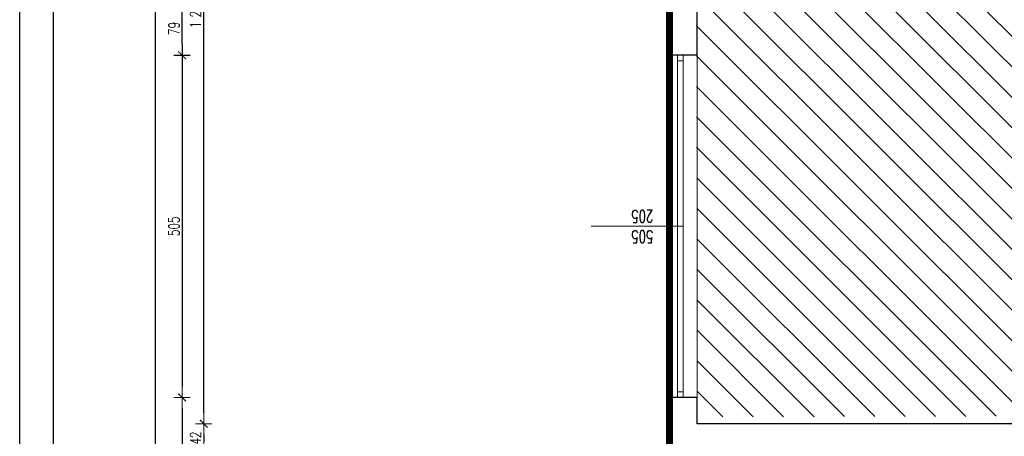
# Model space of a CAD drawing. Header units: millimetres. Extents: x -2948 to 78628, y 64669 to 215420.
# Tile 192 of 256: x 54494 to 55946, y 141108 to 141723. Entities that reach past the tile are written whole.
import ezdxf

# ---------------------------------------------------------------- set-up
doc = ezdxf.new("R2010")
doc.units = ezdxf.units.MM
doc.linetypes.add('B0301', pattern=[25, 12.5, -6.25, 0, -6.25])
doc.linetypes.add('HIDDEN', pattern=[9.525, 6.35, -3.175])
for name, color, linetype, lineweight in [('1_OPIS_OKNA', 60, 'Continuous', 13), ('NOWE SCIANY', 3, 'Continuous', 13), ('OPIS', 2, 'Continuous', 13), ('POMOC', 1, 'Continuous', 13), ('STOLARKA', 3, 'Continuous', 13), ('WYMIAR', 5, 'Continuous', 13), ('ŚCIANY', 7, 'Continuous', 30)]:
    doc.layers.add(name, color=color, linetype=linetype, lineweight=lineweight)
for name, color, linetype in [('C--L99b', 1, 'Continuous'), ('FORMATKA', 7, 'Continuous'), ('schody', 7, 'Continuous')]:
    doc.layers.add(name, color=color, linetype=linetype)
doc.styles.add('style2', font='romans.shx', dxfattribs={"width": 0.7})
doc.dimstyles.new('100', dxfattribs={"dimscale": 80, "dimtxt": 0.2, "dimasz": 0.2, "dimexe": 1.25, "dimexo": 0.625, "dimgap": 0.05, "dimtad": 1, "dimdec": 0, "dimdsep": 46, "dimlunit": 6, "dimtxsty": 'style2', "dimblk1": 'TICK', "dimblk2": 'TICK', "dimsah": 1, "dimcen": 0.2, "dimse1": 1, "dimse2": 1, "dimclrd": 256, "dimclrt": 2, "dimadec": 0, "dimazin": 0, "dimtfac": 1, "dimtdec": 0, "dimtix": 1, "dimtmove": 1, "dimatfit": 0, "dimldrblk": 'DOTSMALL', "dimfxl": 1, "dimtolj": 1, "dimtzin": 0, "dimarcsym": 0})

# ---------------------------------------------------------------- blocks, each defined once
blk = doc.blocks.new('TICK')
at = {"color": 5}
for p, q in [((-1, 0), (1, 0)), ((0, -0.75), (0, 0.75))]:
    blk.add_line(p, q, dxfattribs=at)
at = {"const_width": 0.1}
blk.add_lwpolyline([(-0.354, -0.354), (0.354, 0.354)], dxfattribs=at)
blk = doc.blocks.new('*D1676')
at = {"layer": 'Defpoints', "color": 0, "ltscale": 2, "transparency": 16777216}
for p in [(55387.5, 141670.7), (54733.5, 141165.7), (55387.5, 141165.7)]:
    blk.add_point(p, dxfattribs=at)
at = {"layer": 'WYMIAR', "lineweight": -2, "ltscale": 2, "transparency": 16777216}
blk.add_line((54733.5, 141654.7), (54733.5, 141181.7), dxfattribs=at)
at = {"layer": 'WYMIAR', "lineweight": -2, "ltscale": 2, "transparency": 16777216, "xscale": 16, "yscale": 16, "zscale": 16}
for p, rotation in [((54733.5, 141670.7), 90), ((54733.5, 141165.7), 270)]:
    blk.add_blockref('TICK', p, dxfattribs=dict(at, rotation=rotation))
at = {"layer": 'WYMIAR', "color": 2, "ltscale": 2, "transparency": 16777216, "insert": (54721.5, 141418.2), "char_height": 16, "attachment_point": 5, "rotation": 90, "style": 'style2'}
blk.add_mtext('\\A1;505', dxfattribs=at)
blk = doc.blocks.new('_DotSmall')
at = {"layer": 'OPIS', "color": 0, "const_width": 0.5}
blk.add_lwpolyline([(-0.0625, 0, 1), (0.0625, 0, 1)], format="xyb", close=True, dxfattribs=at)
blk = doc.blocks.new('*D1677')
at = {"layer": 'Defpoints', "color": 0, "ltscale": 2, "transparency": 16777216}
for p in [(55387.5, 141165.7), (54733.5, 140846.7), (55387.5, 140846.7)]:
    blk.add_point(p, dxfattribs=at)
at = {"layer": 'WYMIAR', "lineweight": -2, "ltscale": 2, "transparency": 16777216}
blk.add_line((54733.5, 141149.7), (54733.5, 140862.7), dxfattribs=at)
at = {"layer": 'WYMIAR', "lineweight": -2, "ltscale": 2, "transparency": 16777216, "xscale": 16, "yscale": 16, "zscale": 16}
for p, rotation in [((54733.5, 141165.7), 90), ((54733.5, 140846.7), 270)]:
    blk.add_blockref('TICK', p, dxfattribs=dict(at, rotation=rotation))
at = {"layer": 'WYMIAR', "color": 2, "ltscale": 2, "transparency": 16777216, "insert": (54721.5, 141006.2), "char_height": 16, "attachment_point": 5, "rotation": 90, "style": 'style2'}
blk.add_mtext('\\A1;319', dxfattribs=at)
blk = doc.blocks.new('*D1694')
at = {"layer": 'Defpoints', "color": 0, "ltscale": 2, "transparency": 16777216}
for p in [(54694.3, 147141.7), (55436.3, 147141.7), (55436.3, 137474.7)]:
    blk.add_point(p, dxfattribs=at)
at = {"layer": 'WYMIAR', "lineweight": -2, "ltscale": 2, "transparency": 16777216}
blk.add_line((54694.3, 137490.7), (54694.3, 147125.7), dxfattribs=at)
at = {"layer": 'WYMIAR', "lineweight": -2, "ltscale": 2, "transparency": 16777216, "xscale": 16, "yscale": 16, "zscale": 16}
for p, rotation in [((54694.3, 147141.7), 90.00020786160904), ((54694.3, 137474.7), 270.0002078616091)]:
    blk.add_blockref('TICK', p, dxfattribs=dict(at, rotation=rotation))
at = {"layer": 'WYMIAR', "color": 2, "ltscale": 2, "transparency": 16777216, "insert": (54681.8, 142308.2), "char_height": 16, "attachment_point": 5, "rotation": 90.0002, "style": 'style2'}
blk.add_mtext('\\A1;9\xa0667', dxfattribs=at)
blk = doc.blocks.new('*D1710')
at = {"layer": 'Defpoints', "color": 0, "ltscale": 2, "transparency": 16777216}
for p in [(55503.7, 141126.7), (54765.4, 141084.7), (55503.7, 141084.7)]:
    blk.add_point(p, dxfattribs=at)
at = {"layer": 'WYMIAR', "lineweight": -2, "ltscale": 2, "transparency": 16777216}
blk.add_line((54765.4, 141110.7), (54765.4, 141100.7), dxfattribs=at)
at = {"layer": 'WYMIAR', "lineweight": -2, "ltscale": 2, "transparency": 16777216, "xscale": 16, "yscale": 16, "zscale": 16}
for p, rotation in [((54765.4, 141126.7), 90), ((54765.4, 141084.7), 270)]:
    blk.add_blockref('TICK', p, dxfattribs=dict(at, rotation=rotation))
at = {"layer": 'WYMIAR', "color": 2, "ltscale": 2, "transparency": 16777216, "insert": (54753.4, 141105.7), "char_height": 16, "attachment_point": 5, "rotation": 90, "style": 'style2'}
blk.add_mtext('\\A1;42', dxfattribs=at)
blk = doc.blocks.new('*D1711')
at = {"layer": 'Defpoints', "color": 0, "ltscale": 2, "transparency": 16777216}
for p in [(54765.4, 142339.7), (55493.2, 142339.7), (55503.7, 141126.7)]:
    blk.add_point(p, dxfattribs=at)
at = {"layer": 'WYMIAR', "lineweight": -2, "ltscale": 2, "transparency": 16777216}
blk.add_line((54765.4, 141142.7), (54765.4, 142323.7), dxfattribs=at)
at = {"layer": 'WYMIAR', "lineweight": -2, "ltscale": 2, "transparency": 16777216, "xscale": 16, "yscale": 16, "zscale": 16}
for p, rotation in [((54765.4, 142339.7), 90), ((54765.4, 141126.7), 270)]:
    blk.add_blockref('TICK', p, dxfattribs=dict(at, rotation=rotation))
at = {"layer": 'WYMIAR', "color": 2, "ltscale": 2, "transparency": 16777216, "insert": (54753.4, 141733.2), "char_height": 16, "attachment_point": 5, "rotation": 90, "style": 'style2'}
blk.add_mtext('\\A1;1\xa0213', dxfattribs=at)
blk = doc.blocks.new('*D1790')
at = {"layer": 'Defpoints', "color": 0, "ltscale": 2, "transparency": 16777216}
for p in [(54733.5, 141749.7), (55452.3, 141749.7), (55452.3, 141670.7)]:
    blk.add_point(p, dxfattribs=at)
at = {"layer": 'ŚCIANY', "lineweight": -2, "ltscale": 2, "transparency": 16777216}
blk.add_line((54733.5, 141686.7), (54733.5, 141733.7), dxfattribs=at)
at = {"layer": 'ŚCIANY', "lineweight": -2, "ltscale": 2, "transparency": 16777216, "xscale": 16, "yscale": 16, "zscale": 16}
for p, rotation in [((54733.5, 141749.7), 90), ((54733.5, 141670.7), 270)]:
    blk.add_blockref('TICK', p, dxfattribs=dict(at, rotation=rotation))
at = {"layer": 'ŚCIANY', "color": 2, "ltscale": 2, "transparency": 16777216, "insert": (54721.5, 141710.2), "char_height": 16, "attachment_point": 5, "rotation": 90, "style": 'style2'}
blk.add_mtext('\\A1;79', dxfattribs=at)

msp = doc.modelspace()

# ---------------------------------------------------------------- hatches: boundary and pattern name
at = {"layer": 'schody', "linetype": 'HIDDEN', "ltscale": 2, "true_color": 0x2776bb, "transparency": 33554687}
h = msp.add_hatch(dxfattribs=at)
h.set_pattern_fill('ANSI31', color=152, scale=10)
h.set_pattern_definition([(135, (24138.385, -24138.12), (-22.4506403, -22.4506403), [])])
h.paths.add_polyline_path([(55786.3, 142921.4), (55786.3, 142078.8), (55491, 142080.4), (55493.3, 141136.7), (56654.3, 141139.4), (56654.3, 142178.7), (56444.3, 142178.7), (56444.3, 142696.7), (56654.3, 142696.7), (56654.3, 142921.4)])

# ---------------------------------------------------------------- linework, layer by layer
at = {"layer": '1_OPIS_OKNA'}
msp.add_line((55472.3, 141418.2), (55336.7, 141418.2), dxfattribs=at)
at = {"layer": 'C--L99b', "color": 12, "linetype": 'B0301', "true_color": 0xdb0000, "const_width": 10.4}
msp.add_lwpolyline([(55452.3, 142939.7), (55452.3, 139132.7)], dxfattribs=at)
at = {"layer": 'FORMATKA', "ltscale": 2}
for points in [[(57464, 149583.3), (57464, 137083.3), (54494, 137083.3), (54494, 149583.3)], [(54544, 137133.3), (54544, 149528.4), (57414, 149528.4), (57414, 137133.3)]]:
    msp.add_lwpolyline(points, close=True, dxfattribs=at)
at = {"layer": 'NOWE SCIANY'}
msp.add_lwpolyline([(55618.6, 141126.7), (55618.6, 141126.6)], dxfattribs=at)
at = {"layer": 'POMOC'}
for p, q in [((55452.3, 141165.7), (55452.3, 141670.7)), ((55493.3, 141670.7), (55493.3, 141165.7))]:
    msp.add_line(p, q, dxfattribs=at)
at = {"layer": 'STOLARKA'}
for p, q in [((55464.3, 141165.7), (55464.3, 141670.7)), ((55472.3, 141165.7), (55472.3, 141670.7)), ((55464.3, 141662.7), (55472.3, 141662.7)), ((55464.3, 141173.7), (55472.3, 141173.7))]:
    msp.add_line(p, q, dxfattribs=at)
at = {"layer": 'ŚCIANY', "ltscale": 2}
for p, q in [((55452.3, 141670.7), (55452.3, 141749.7)), ((55493.3, 141670.7), (55493.3, 141749.7)), ((55487.3, 141670.7), (55452.3, 141670.7)), ((55493.3, 141670.7), (55452.3, 141670.7)), ((55452.3, 141084.7), (55452.3, 141165.7)), ((55487.3, 141165.7), (55452.3, 141165.7)), ((55493.3, 141165.7), (55452.3, 141165.7)), ((55493.3, 141126.7), (55493.3, 141165.7)), ((56368.3, 141126.7), (55493.3, 141126.7))]:
    msp.add_line(p, q, dxfattribs=at)

# ---------------------------------------------------------------- texts
at = {"layer": '1_OPIS_OKNA', "ltscale": 0.2, "insert": (55428.5, 141393.9), "char_height": 18, "width": 280.137, "attachment_point": 1, "rotation": 179.9915, "style": 'style2'}
msp.add_mtext('505\\P205', dxfattribs=at)

# ---------------------------------------------------------------- dimensions: what is measured, and where the dimension line sits
at = {"layer": 'WYMIAR', "ltscale": 2}
dim = msp.add_linear_dim(base=(54694.3, 147141.7), p1=(55436.3, 137474.7), p2=(55436.3, 147141.7), angle=90.0002, dimstyle='100', dxfattribs=at)
dim.commit()
dim.dimension.update_dxf_attribs({"geometry": '*D1694', "text_midpoint": (54693.8, 142308.2), "dimtype": 161})
for base, p1, p2, picture, middle in [((54765.4, 142339.7), (55503.7, 141126.7), (55493.2, 142339.7), '*D1711', (54753.4, 141733.2)), ((54733.5, 141165.7), (55387.5, 141670.7), (55387.5, 141165.7), '*D1676', (54721.5, 141418.2)), ((54733.5, 140846.7), (55387.5, 141165.7), (55387.5, 140846.7), '*D1677', (54721.5, 141006.2)), ((54765.4, 141084.7), (55503.7, 141126.7), (55503.7, 141084.7), '*D1710', (54753.4, 141105.7))]:
    dim = msp.add_linear_dim(base=base, p1=p1, p2=p2, angle=90, dimstyle='100', dxfattribs=at)
    dim.commit()
    dim.dimension.update_dxf_attribs({"geometry": picture, "text_midpoint": middle})
at = {"layer": 'ŚCIANY', "ltscale": 2}
dim = msp.add_linear_dim(base=(54733.5, 141749.7), p1=(55452.3, 141670.7), p2=(55452.3, 141749.7), angle=90, dimstyle='100', dxfattribs=at)
dim.commit()
dim.dimension.update_dxf_attribs({"geometry": '*D1790', "text_midpoint": (54721.5, 141710.2)})

doc.saveas('drawing.dxf')
